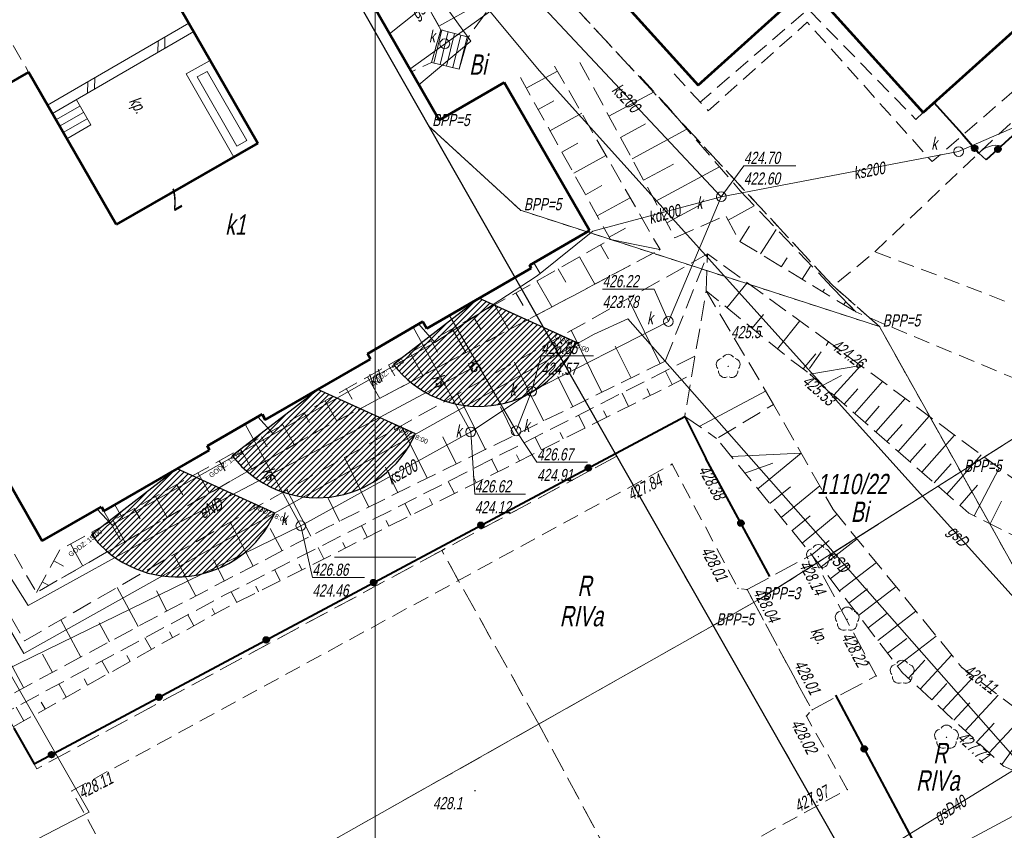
# Model space of a CAD drawing. Header units: metres. Extents: x 7408630 to 7411134, y 5569633 to 5570339.
# Tile 29 of 76: x 7410378 to 7410439, y 5570033 to 5570083. Entities that reach past the tile are written whole.
import ezdxf

# ---------------------------------------------------------------- set-up
doc = ezdxf.new("R2010")
doc.units = ezdxf.units.M
doc.header["$MEASUREMENT"] = 0
for name, pattern in [('1.5_0.5', [2, 1.5, -0.5]), ('218-500', [1, 0.5, -0.5]), ('BUBS05-500', [1.5, 1, -0.5]), ('KTPL01-500', [2, 1.5, -0.5]), ('mz1.0_0.5', [1.5, 1, -0.5]), ('mz1.25_0.5', [1.75, 1.25, -0.5])]:
    doc.linetypes.add(name, pattern=pattern)
doc.layers.add('1 PZT NASŁONECZNIENIE', color=7, linetype='Continuous', true_color=0xeb7500)
for name, color, linetype, lineweight in [('203-Punkt załamania granicy działki nie stabilizowany', 7, 'Continuous', 0), ('209-Opis konturu klasyfikacyjnego', 7, 'Continuous', 0), ('210-Oznaczenie użytku', 7, 'Continuous', 0), ('211-Nr działki', 7, 'Continuous', 0), ('217-Granica konturu klasyfikcyjnego', 7, 'Continuous', 0), ('218-Granica użytku', 7, 'Continuous', 0), ('219-Linia granicy', 7, 'Continuous', 0), ('238-Punkt adresowy budynku', 7, 'Continuous', 0), ('312-Budynek (powierzchnia)', 7, 'Continuous', 0), ('312-Numer ewidencyjny budynku-Atr124', 7, 'Continuous', 0), ('352-schody (powierzchnia)', 7, 'Continuous', 0), ('354-Taras weranda', 7, 'Continuous', 0), ('_BPP3-5', 7, 'Continuous', 0), ('BUBS05', 7, 'Continuous', 0), ('chodnik (powierzchnia)', 7, 'Continuous', 0), ('chodnik (powierzchnia)-Atr17', 7, 'Continuous', 0), ('drzewo liściaste (punkt)', 7, 'Continuous', 0), ('furtka (linia)', 7, 'Continuous', 0), ('furtka (linia) - symbol', 7, 'Continuous', 0), ('KTPL01', 7, 'Continuous', 0), ('mapa krzyze', 7, 'Continuous', 0), ('murek oporowy (powierzchnia)', 7, 'Continuous', 0), ('ogrodzenie trwałe (linia)', 7, 'Continuous', 0), ('przewód elektroenergetyczny (linia)', 7, 'Continuous', 0), ('przewód elektroenergetyczny (linia)-Atr1', 7, 'Continuous', 0), ('przewód gazowy (linia)', 7, 'Continuous', 0), ('przewód gazowy (linia)-Atr1', 7, 'Continuous', 0), ('przewód kanalizacyjny (linia)', 7, 'Continuous', 0), ('przewód kanalizacyjny (linia)-Atr1', 7, 'Continuous', 0), ('przewód wodociągowy (linia)', 7, 'Continuous', 0), ('punkt o określonej wysokości (sieć kanalizacyjna)', 7, 'Continuous', 0), ('punkt o określonej wysokości (sieć kanalizacyjna)-Atr2', 7, 'Continuous', 0), ('punkt o określonej wysokości (sieć kanalizacyjna)-Atr3', 7, 'Continuous', 0), ('punkt wysokościowy naturalny', 7, 'Continuous', 0), ('punkt wysokościowy naturalny-Atr2', 7, 'Continuous', 0), ('punkt wysokościowy sztuczny', 7, 'Continuous', 0), ('punkt wysokościowy sztuczny-Atr2', 7, 'Continuous', 0), ('punkt zmiany cech lub źródła danych o położeniu przewodu (sieć elektroenergetyczna)', 7, 'Continuous', 0), ('RTPW02', 7, 'Continuous', 0), ('schody w ciągu komunikacyjnym', 7, 'Continuous', 0), ('skarpa nieumocniona (powierzchnia)', 7, 'Continuous', 0), ('studzienka okrągła - przewód kanalizacyjny (punkt)', 7, 'Continuous', 0), ('studzienka okrągła - przewód kanalizacyjny (punkt)-Atr17', 7, 'Continuous', 0)]:
    doc.layers.add(name, color=color, linetype=linetype, lineweight=lineweight)
doc.layers.add('_MAPA', color=7, linetype='Continuous')
doc.styles.get("Standard").update_dxf_attribs({"font": 'arial.ttf'})
doc.styles.add('Style-WORKING_1250 I 0.20944', font='WORKING_1250.shx', dxfattribs={"oblique": 12})

# ---------------------------------------------------------------- blocks, each defined once
blk = doc.blocks.new('203_1')
at = {"layer": '203-Punkt załamania granicy działki nie stabilizowany', "linetype": 'Continuous', "lineweight": 13}
h = blk.add_hatch(color=96, dxfattribs=at)
edge = h.paths.add_edge_path()
edge.add_arc((0, 0), 0.45, 0, 360)
blk = doc.blocks.new('506_1')
at = {"layer": 'punkt o określonej wysokości (sieć kanalizacyjna)', "color": 36, "linetype": 'Continuous', "lineweight": 13}
blk.add_circle((0, 0), 3, dxfattribs=at)
blk = doc.blocks.new('506_3')
at = {"layer": 'studzienka okrągła - przewód kanalizacyjny (punkt)', "color": 36, "linetype": 'Continuous', "lineweight": 13}
blk.add_circle((0, 0), 3, dxfattribs=at)
blk = doc.blocks.new('701_2')
at = {"layer": 'punkt zmiany cech lub źródła danych o położeniu przewodu (sieć elektroenergetyczna)', "color": 7, "linetype": 'Continuous', "lineweight": 13}
blk.add_line((0, -2.5), (0, 2.5), dxfattribs=at)
blk = doc.blocks.new('922_1')
at = {"layer": 'drzewo liściaste (punkt)', "linetype": 'Continuous', "lineweight": 13}
h = blk.add_hatch(color=96, dxfattribs=at)
edge = h.paths.add_edge_path()
edge.add_arc((0, 0), 0.45, 0, 360)
at = {"layer": 'drzewo liściaste (punkt)', "color": 96, "linetype": 'Continuous', "lineweight": 13}
for centre, start, end in [((0, 3.75), 30.147, 149.853), ((-3.57, 1.16), 102.147, 221.853), ((3.57, 1.16), 318.147, 77.853), ((-2.2, -3.03), 174.147, 293.853), ((2.2, -3.03), 246.147, 5.853)]:
    blk.add_arc(centre, 3.75, start, end, dxfattribs=at)
blk = doc.blocks.new('801_1')
at = {"layer": 'punkt wysokościowy naturalny', "linetype": 'Continuous', "lineweight": 13}
h = blk.add_hatch(color=7, dxfattribs=at)
edge = h.paths.add_edge_path()
edge.add_arc((0, 0), 0.45, 0, 360)
blk = doc.blocks.new('OK04_2')
at = {"layer": 'furtka (linia) - symbol', "color": 7, "linetype": 'Continuous', "lineweight": 13}
blk.add_arc((15, 0.01), 15, 120, 180, dxfattribs=at)
blk = doc.blocks.new('PW01_2')
at = {"layer": 'punkt wysokościowy naturalny', "linetype": 'Continuous', "lineweight": 13}
h = blk.add_hatch(color=7, dxfattribs=at)
edge = h.paths.add_edge_path()
edge.add_arc((0, 0), 0.45, 0, 360)
blk = doc.blocks.new('PW02_1')
at = {"layer": 'punkt wysokościowy sztuczny', "linetype": 'Continuous', "lineweight": 13}
h = blk.add_hatch(color=7, dxfattribs=at)
edge = h.paths.add_edge_path()
edge.add_arc((0, 0), 0.45, 0, 360)
blk = doc.blocks.new('RTPW02')
at = {"layer": 'RTPW02', "linetype": 'Continuous', "lineweight": 13}
h = blk.add_hatch(color=7, dxfattribs=at)
edge = h.paths.add_edge_path()
edge.add_arc((0, 0), 0.045, 0, 360)
blk = doc.blocks.new('140_2')
at = {"layer": '_BPP3-5', "linetype": 'Continuous', "lineweight": 0}
h = blk.add_hatch(color=1, dxfattribs=at)
edge = h.paths.add_edge_path()
edge.add_arc((0, 0), 0.045, 0, 360)
blk = doc.blocks.new('A$C92b4fa8d')
at = {"layer": 'ogrodzenie trwałe (linia)', "linetype": 'Continuous', "lineweight": 40}
h = blk.add_hatch(color=7, dxfattribs=at)
edge = h.paths.add_edge_path()
edge.add_arc((236.936, 125.201), 0.175, 0, 360)
h = blk.add_hatch(color=7, dxfattribs=at)
edge = h.paths.add_edge_path()
edge.add_arc((238.37, 125.138), 0.175, 0, 360)
h = blk.add_hatch(color=7, dxfattribs=at)
edge = h.paths.add_edge_path()
edge.add_arc((213.135, 105.509), 0.175, 0, 360)
h = blk.add_hatch(color=7, dxfattribs=at)
edge = h.paths.add_edge_path()
edge.add_arc((206.519, 101.976), 0.175, 0, 360)
h = blk.add_hatch(color=7, dxfattribs=at)
edge = h.paths.add_edge_path()
edge.add_arc((222.533, 102.107), 0.175, 0, 360)
h = blk.add_hatch(color=7, dxfattribs=at)
edge = h.paths.add_edge_path()
edge.add_arc((199.904, 98.442), 0.175, 0, 360)
h = blk.add_hatch(color=7, dxfattribs=at)
edge = h.paths.add_edge_path()
edge.add_arc((193.289, 94.908), 0.175, 0, 360)
h = blk.add_hatch(color=7, dxfattribs=at)
edge = h.paths.add_edge_path()
edge.add_arc((186.673, 91.374), 0.175, 0, 360)
h = blk.add_hatch(color=7, dxfattribs=at)
edge = h.paths.add_edge_path()
edge.add_arc((180.058, 87.841), 0.175, 0, 360)
h = blk.add_hatch(color=7, dxfattribs=at)
edge = h.paths.add_edge_path()
edge.add_arc((230.135, 88.191), 0.175, 0, 360)
at = {"layer": '217-Granica konturu klasyfikcyjnego', "color": 3, "linetype": '1.5_0.5', "lineweight": 13, "flags": 128}
for points in [[(209.4, 137.03), (228.19, 116.74)], [(267.361, 125.039), (236.08, 105.26)], [(228.19, 116.74), (231.07, 114.22)], [(231.07, 114.22), (236.08, 105.26)], [(214.88, 106.23), (204.1, 100.42)], [(220.82, 95.8), (214.88, 106.23)], [(236.08, 105.26), (223.68, 97.41)], [(236.08, 105.26), (249.01, 82.08)], [(179.15, 86.97), (169.59, 104.04)], [(204.1, 100.42), (179.15, 86.97)], [(210.08, 89.72), (204.1, 100.42)], [(223.68, 97.41), (220.82, 95.8)], [(210.08, 89.72), (220.82, 95.8)], [(232.43, 75.43), (220.82, 95.8)], [(140.78, 50.59), (210.08, 89.72)], [(221.06, 69.22), (210.08, 89.72)]]:
    blk.add_lwpolyline(points, dxfattribs=at)
at = {"layer": '218-Granica użytku', "color": 7, "linetype": '218-500', "lineweight": 13, "flags": 128}
for points in [[(203.31, 126.57), (192.12, 146.22)], [(228.19, 116.74), (209.4, 137.03)], [(214.88, 106.23), (203.31, 126.57)], [(208.96, 121.38), (203.31, 126.57)], [(267.361, 125.039), (236.08, 105.26)], [(231.07, 114.22), (208.96, 121.38)], [(231.07, 114.22), (228.19, 116.74)], [(236.08, 105.26), (231.07, 114.22)], [(214.88, 106.23), (204.1, 100.42)], [(220.82, 95.8), (214.88, 106.23)], [(236.08, 105.26), (223.68, 97.41)], [(236.08, 105.26), (249.01, 82.08)], [(179.15, 86.97), (169.59, 104.04)], [(204.1, 100.42), (179.15, 86.97)], [(210.08, 89.72), (204.1, 100.42)], [(223.68, 97.41), (220.82, 95.8)], [(210.08, 89.72), (220.82, 95.8)], [(232.43, 75.43), (220.82, 95.8)], [(140.78, 50.59), (210.08, 89.72)], [(221.06, 69.22), (210.08, 89.72)]]:
    blk.add_lwpolyline(points, dxfattribs=at)
at = {"layer": '219-Linia granicy', "color": 96, "linetype": 'Continuous', "lineweight": 13, "flags": 128}
for points in [[(203.31, 126.57), (192.12, 146.22)], [(203.31, 126.57), (208.96, 121.38)], [(203.31, 126.57), (220.82, 95.8)], [(267.361, 125.039), (236.08, 105.26)], [(208.96, 121.38), (231.07, 114.22)], [(236.08, 105.26), (231.07, 114.22)], [(223.68, 97.41), (236.08, 105.26)], [(249.01, 82.08), (236.08, 105.26)], [(223.68, 97.41), (220.82, 95.8)], [(140.78, 50.59), (220.82, 95.8)], [(232.43, 75.43), (220.82, 95.8)]]:
    blk.add_lwpolyline(points, dxfattribs=at)
at = {"layer": '312-Budynek (powierzchnia)', "color": 7, "linetype": 'Continuous', "lineweight": 53, "flags": 128}
for points in [[(203.94, 126.93), (195.56, 141.53)], [(210.54, 139.46), (219.91, 129.09)], [(233.77, 127.4), (245, 137.54)], [(186.54, 136.36), (192.77, 125.51)], [(219.91, 129.09), (226.7, 135.23)], [(226.7, 135.23), (233.77, 127.4)], [(178.65, 129.89), (169.52, 124.66)], [(184.04, 120.5), (178.65, 129.89)], [(207.94, 129.25), (203.94, 126.93)], [(213.21, 120.13), (207.94, 129.25)], [(192.77, 125.51), (184.04, 120.5)], [(209.52, 118), (213.21, 120.13)], [(203.18, 114.1), (209.62, 117.82)], [(209.62, 117.82), (209.52, 118)], [(199.52, 112.54), (202.94, 114.52)], [(202.94, 114.52), (203.18, 114.1)], [(199.72, 112.2), (199.52, 112.54)], [(193.23, 108.46), (199.72, 112.2)], [(189.66, 106.86), (193.03, 108.81)], [(193.03, 108.81), (193.23, 108.46)], [(175.72, 107.59), (179.49, 101.02)], [(189.8, 106.6), (189.66, 106.86)], [(183.28, 102.85), (189.8, 106.6)], [(179.49, 101.02), (183.13, 103.11)], [(183.13, 103.11), (183.28, 102.85)]]:
    blk.add_lwpolyline(points, dxfattribs=at)
at = {"layer": '352-schody (powierzchnia)', "color": 7, "linetype": 'Continuous', "lineweight": 13, "flags": 128}
for points in [[(180.11, 127.34), (181.59, 128.18), (182.48, 126.64), (181, 125.78)], [(180.33, 126.95), (181.81, 127.8)], [(180.56, 126.56), (182.03, 127.41)], [(180.78, 126.17), (182.25, 127.02)], [(181, 125.78), (182.48, 126.64)]]:
    blk.add_lwpolyline(points, dxfattribs=at)
at = {"layer": '354-Taras weranda', "color": 7, "linetype": 'Continuous', "lineweight": 13, "flags": 128}
blk.add_lwpolyline([(191.3, 124.66), (192.77, 125.5), (189.83, 130.62), (188.35, 129.78), (191.3, 124.66)], dxfattribs=at)
blk.add_lwpolyline([(192.087, 125.686), (191.485, 125.341), (189.034, 129.594), (189.644, 129.94), (192.087, 125.686)], close=True, dxfattribs=at)
at = {"layer": 'BUBS05', "color": 7, "linetype": 'BUBS05-500', "lineweight": 13, "flags": 128}
blk.add_lwpolyline([(185.53, 77.51), (185.76, 77.6), (192.33, 65.82), (229.09, 85.69), (226.57, 90.22), (226.92, 90.6), (226.39, 91.55), (222.91, 98.01), (222.35, 98.08), (218.29, 105.74), (181.31, 85.6), (184.47, 79.92), (184.26, 79.81)], dxfattribs=at)
at = {"layer": 'chodnik (powierzchnia)', "color": 7, "linetype": 'mz1.0_0.5', "lineweight": 13, "flags": 128}
for points in [[(194.18, 147.05), (193.06, 146.51), (195.56, 141.53), (202.23, 129.91), (203.47, 130.49), (204.05, 132.51), (199.83, 140.01), (200.45, 140.53), (201.59, 141.67), (195.49, 146.42), (195.31, 146.22), (194.72, 146.99), (194.18, 147.05)], [(264.62, 93.51), (269.27, 96.34), (268.19, 97.38), (267.53, 97.95), (265.63, 99.71), (256.62, 106.9), (256.09, 106.64), (255.3, 105.81), (254.99, 105.69), (253.54, 106.93), (249.71, 111.21), (243.11, 114.09), (236.21, 116.79), (230.79, 118.82), (228.14, 116.64), (229.62, 115.12), (231.58, 114.28), (248.87, 107.07), (258.04, 101.07), (262.76, 97.42), (264.1, 95.73), (264.55, 95.19), (264.62, 93.51)]]:
    blk.add_lwpolyline(points, close=True, dxfattribs=at)
for points in [[(174.67, 136.72), (178.65, 129.89)], [(233.77, 127.4), (233.32, 126.98), (226.67, 133.77), (220.03, 128.05)], [(218.42, 129.79), (220.52, 127.51), (226.62, 132.97), (234.31, 124.38), (243.09, 131.98)], [(230.79, 118.82), (235.46, 123.28), (243.85, 131.14)], [(174.053, 106.692), (179.13, 97.83), (196.39, 107.73), (217.55, 118.96)]]:
    blk.add_lwpolyline(points, dxfattribs=at)
at = {"layer": 'furtka (linia)', "color": 7, "linetype": 'Continuous', "lineweight": 13, "flags": 128}
blk.add_lwpolyline([(237.19, 124.91), (237.65, 124.48)], dxfattribs=at)
at = {"layer": 'KTPL01', "color": 7, "linetype": 'KTPL01-500', "lineweight": 13, "flags": 128}
blk.add_lwpolyline([(222.91, 98.01), (226.91, 100.17), (230.87, 92.69), (226.92, 90.6), (226.39, 91.55), (222.91, 98.01)], close=True, dxfattribs=at)
at = {"layer": 'mapa krzyze', "color": 7, "linetype": 'Continuous', "lineweight": 0}
for p, q in [((197.5, 100), (200, 100)), ((200, 100), (202.5, 100))]:
    blk.add_line(p, q, dxfattribs=at)
at = {"layer": 'mapa krzyze', "color": 7, "linetype": 'Continuous', "lineweight": 0, "flags": 128}
blk.add_lwpolyline([(-56.064, 50), (200, 50), (200, 178.142)], dxfattribs=at)
at = {"layer": 'murek oporowy (powierzchnia)', "color": 7, "linetype": 'Continuous', "lineweight": 13}
for p, q in [((179.81, 127.85), (188.51, 132.92)), ((188.51, 132.92), (188.82, 132.4)), ((180.11, 127.34), (188.82, 132.4)), ((186.6, 131.11), (186.62, 131.82)), ((187.03, 131.36), (187.05, 132.07)), ((182.27, 128.6), (182.29, 129.31)), ((182.7, 128.85), (182.72, 129.56)), ((179.81, 127.85), (180.11, 127.34))]:
    blk.add_line(p, q, dxfattribs=at)
at = {"layer": 'ogrodzenie trwałe (linia)', "color": 7, "linetype": 'Continuous', "lineweight": 40}
for p, q in [((219.07, 108.68), (220.38, 106.08)), ((224.32, 98.81), (220.38, 106.08)), ((228.37, 91.5), (235.39, 78.34))]:
    blk.add_line(p, q, dxfattribs=at)
at = {"layer": 'ogrodzenie trwałe (linia)', "color": 7, "linetype": 'Continuous', "lineweight": 40, "flags": 128}
for points in [[(252.47, 135.47), (250.75, 136.45), (237.65, 124.48)], [(234.44, 128), (234.79, 127.61), (236.16, 126.09), (237.19, 124.91)], [(177.74, 89.48), (178.99, 87.27), (219.07, 108.68)]]:
    blk.add_lwpolyline(points, dxfattribs=at)
at = {"layer": 'ogrodzenie trwałe (linia)', "color": 7, "linetype": 'Continuous', "lineweight": 40}
for centre in [(236.936, 125.201), (238.37, 125.138), (213.135, 105.509), (206.519, 101.976), (222.533, 102.107), (199.904, 98.442), (193.289, 94.908), (186.673, 91.374), (180.058, 87.841), (230.135, 88.191)]:
    blk.add_circle(centre, 0.175, dxfattribs=at)
at = {"layer": 'przewód elektroenergetyczny (linia)', "color": 1, "linetype": 'Continuous', "lineweight": 13, "flags": 128}
for points in [[(164.73, 117.97), (166.33, 118.92), (170.59, 110.99), (170.08, 108.33), (178.35, 94.08), (213.49, 113.75)], [(164.73, 117.94), (166.32, 118.89), (172.02, 108.31), (175.5, 101.96), (178.62, 97.03), (187.1, 101.71), (199.69, 108.31), (205.87, 111.61)], [(211.93, 54.83), (209.83, 63.45), (244.31, 82.06), (215.57, 114.69), (213.49, 113.75)], [(138.14, 61.31), (182.38, 84.29), (165.206, 114.326)]]:
    blk.add_lwpolyline(points, dxfattribs=at)
at = {"layer": 'przewód gazowy (linia)', "color": 40, "linetype": 'Continuous', "lineweight": 13, "flags": 128}
for points in [[(222.29, 150.07), (218.54, 153.89), (202.26, 139.44), (210.1, 129.99), (245.52, 90.69)], [(200.88, 132.26), (205, 135.54)], [(171.91, 48.43), (201.52, 64.08), (212.53, 70.41), (245.52, 90.69), (275.57, 105.21), (278.712, 107.101)]]:
    blk.add_lwpolyline(points, dxfattribs=at)
at = {"layer": 'przewód kanalizacyjny (linia)', "color": 36, "linetype": 'Continuous', "lineweight": 13, "flags": 128}
for points in [[(221.32, 122.22), (209.18, 135.17), (202.13, 130.08)], [(221.32, 122.22), (235.95, 125), (246.21, 129.46)], [(165.9, 107.73), (174.5, 91.74), (195.42, 101.94), (205.89, 107.72), (209.64, 110.22), (218.07, 114.53), (221.32, 122.22)], [(221.32, 122.22), (213.41, 120.09)], [(203.68, 113.23), (209.92, 117.3), (210.16, 117.49), (213.41, 120.09)], [(209.78, 118.15), (210.16, 117.49)], [(204.57, 114.9), (208.68, 107.79)], [(202.34, 114.18), (205.89, 107.72)], [(202.68, 114.37), (203.68, 113.23)], [(183.78, 101.99), (193.73, 107.59), (203.68, 113.23)], [(209.64, 110.22), (208.68, 107.79)], [(192.77, 108.66), (193.73, 107.59)], [(191.99, 108.2), (195.42, 101.94)], [(183.96, 103.24), (183.28, 102.85), (184.29, 101.1)], [(183.28, 102.85), (183.96, 103.24), (184.46, 102.37)], [(182.87, 102.96), (183.78, 101.99)]]:
    blk.add_lwpolyline(points, dxfattribs=at)
at = {"layer": 'przewód wodociągowy (linia)', "color": 5, "linetype": 'Continuous', "lineweight": 13, "flags": 128}
for points in [[(132.89, 106.17), (143.96, 113.34), (149.1, 117.52), (167.62, 130.23), (188.24, 141.85), (195.5, 146.15), (205.9, 131.81), (202.68, 129.11)], [(168.53, 44.91), (200.87, 62.41), (232.03, 80.16), (271.96, 101.54), (279.384, 106.039)]]:
    blk.add_lwpolyline(points, dxfattribs=at)
at = {"layer": 'punkt o określonej wysokości (sieć kanalizacyjna)-Atr2', "color": 7, "lineweight": 13, "flags": 128}
for points in [[(221.32, 122.22), (222.72, 124.13), (225.924, 124.13)], [(218.07, 114.53), (217.19, 116.53), (214.012, 116.53)], [(209.64, 110.22), (210.23, 112.41), (213.445, 112.41)], [(205.89, 107.72), (206.14, 103.89), (209.254, 103.89)], [(208.68, 107.79), (209.97, 105.86), (213.09, 105.86)], [(195.42, 101.94), (196.13, 98.75), (199.34, 98.75)]]:
    blk.add_lwpolyline(points, dxfattribs=at)
at = {"layer": 'schody w ciągu komunikacyjnym', "color": 7, "linetype": 'Continuous', "lineweight": 13}
for p, q in [((204.05, 132.51), (203.47, 130.49)), ((203.62, 130.45), (204.11, 132.49)), ((204.01, 130.36), (204.5, 132.39)), ((205.74, 132.05), (204.05, 132.51)), ((204.4, 130.27), (204.89, 132.28)), ((204.79, 130.17), (205.27, 132.18)), ((205.18, 130.08), (205.66, 132.07)), ((205.18, 130.08), (205.74, 132.05)), ((203.47, 130.49), (205.18, 130.08))]:
    blk.add_line(p, q, dxfattribs=at)
at = {"layer": 'skarpa nieumocniona (powierzchnia)', "color": 7, "linetype": 'Continuous', "lineweight": 13}
for p, q in [((203.93, 132.72), (206.37, 134.09)), ((226.78, 111.28), (229.92, 111.81)), ((228.26, 109.99), (229.92, 111.81)), ((227.57, 110.59), (228.74, 111.2)), ((229.54, 108.87), (231.25, 110.83)), ((228.9, 109.43), (229.73, 110.38)), ((230.18, 108.3), (231.06, 109.31)), ((230.85, 107.72), (232.65, 109.79)), ((232.23, 106.51), (234.14, 108.69)), ((231.53, 107.13), (232.46, 108.19)), ((233.69, 105.24), (235.7, 107.53)), ((232.95, 105.88), (233.93, 107)), ((221.93, 106.22), (226.25, 106.41)), ((223.57, 104.22), (226.25, 106.41)), ((235.23, 103.89), (237.34, 106.31)), ((222.77, 105.19), (224.51, 105.8)), ((234.45, 104.58), (235.48, 105.75)), ((236.9, 102.55), (238.44, 105.5)), ((225.02, 102.45), (227.39, 104.4)), ((236.03, 103.2), (237.11, 104.44)), ((224.32, 103.31), (225.58, 104.34)), ((237.89, 102.06), (238.59, 103.46)), ((225.68, 101.64), (226.8, 102.56)), ((226.3, 100.88), (228.46, 102.65)), ((226.9, 100.16), (227.98, 101.04)), ((227.47, 99.42), (229.69, 101.13)), ((228.04, 98.68), (229.16, 99.54)), ((228.61, 97.93), (230.88, 99.67)), ((229.19, 97.18), (230.34, 98.06)), ((229.78, 96.42), (232.09, 98.19)), ((230.37, 95.65), (231.53, 96.54)), ((230.96, 94.87), (233.32, 96.68)), ((231.56, 94.09), (232.75, 95)), ((232.17, 93.3), (234.57, 95.14)), ((232.85, 92.56), (233.87, 93.66)), ((233.58, 91.88), (235.53, 93.98)), ((234.29, 91.22), (235.22, 92.22)), ((234.97, 90.6), (236.88, 92.66)), ((235.65, 89.96), (236.64, 91.03)), ((236.36, 89.31), (238.39, 91.51)), ((237.83, 87.95), (240, 90.29)), ((237.08, 88.64), (238.13, 89.77)), ((238.6, 87.23), (239.57, 88.56))]:
    blk.add_line(p, q, dxfattribs=at)
at = {"layer": 'skarpa nieumocniona (powierzchnia)', "color": 7, "linetype": 'mz1.25_0.5', "lineweight": 13, "flags": 128}
for points in [[(206.84, 133.57), (205.74, 132.05), (204.05, 132.51), (199.83, 140.01), (200.45, 140.53), (206.84, 133.57)], [(240.29, 104.13), (245.49, 102.48), (255.01, 96.43), (256.23, 94.48), (244.68, 101.07), (239.2, 101.4), (236.57, 102.72), (226.61, 111.43), (227.94, 113.28), (240.29, 104.13)], [(228.21, 102.95), (236.15, 93.21), (246.59, 85.29), (244.51, 84.55), (238.71, 87.13), (232.47, 92.91), (226.93, 100.12), (221.04, 107.31), (224.55, 109.42), (228.21, 102.95)]]:
    blk.add_lwpolyline(points, close=True, dxfattribs=at)
for points in [[(212.61, 130.49), (218.47, 119.68)], [(211.05, 130.27), (217.55, 118.96), (214.49, 119.59)], [(208.95, 129.56), (214.49, 119.59)], [(216.31, 129.65), (217.96, 127.83), (222.48, 122.59)], [(222.48, 122.59), (228.14, 116.64), (229.62, 115.12)], [(218.47, 119.68), (221.59, 121.07), (222.45, 119.47), (229.62, 115.12)], [(179.13, 97.83), (180.58, 100.46), (186.66, 103.84), (214.49, 119.59)], [(214.49, 119.59), (217.55, 118.96), (196.39, 107.73), (179.13, 97.83)], [(217.87, 112.09), (220.48, 118.69), (192.3, 102.88), (178.4, 94.85), (172.15, 105.62)], [(220.4, 116.41), (220.48, 118.69), (227.94, 113.28)], [(224.55, 109.42), (220.4, 116.41), (219.07, 108.68)], [(226.61, 111.43), (225.67, 112.12), (220.4, 116.41)], [(219.7, 112.4), (190.7, 97.66), (177.21, 90.42)], [(170.42, 102.36), (173.31, 97.48), (176.81, 91.14), (186.75, 96.47), (197.02, 101.83), (217.87, 112.09)], [(177.7, 89.55), (190.55, 96.75), (219.52, 111.26)], [(219.07, 108.68), (221.04, 107.31)]]:
    blk.add_lwpolyline(points, dxfattribs=at)
at = {"layer": 'skarpa nieumocniona (powierzchnia)', "color": 7, "linetype": 'Continuous', "lineweight": 13, "flags": 128}
for points in [[(209.31, 128.91), (211.23, 129.96)], [(214.4, 127.19), (217.18, 128.69)], [(210.05, 127.59), (211.01, 128.13)], [(210.77, 126.28), (212.73, 127.36)], [(215.12, 125.87), (216.66, 126.71)], [(215.83, 124.55), (219.21, 126.38)], [(211.5, 124.97), (212.49, 125.51)], [(212.23, 123.66), (214.22, 124.76)], [(216.54, 123.24), (218.38, 124.23)], [(217.25, 121.92), (221.22, 124.06)], [(212.95, 122.34), (213.96, 122.9)], [(213.68, 121.03), (215.71, 122.15)], [(217.97, 120.6), (220.1, 121.75)], [(221.75, 120.78), (223.36, 121.65)], [(214.42, 119.72), (215.43, 120.28)], [(222.46, 119.46), (223.06, 120.4)], [(224.71, 120.2), (223.74, 118.69)], [(213.89, 119.26), (214.38, 118.4)], [(212.58, 118.52), (213.54, 116.83)], [(225.38, 118.46), (225.03, 117.91)], [(211.28, 117.78), (211.74, 116.96)], [(226.82, 117.94), (226.3, 117.13)], [(209.97, 117.04), (210.89, 115.43)], [(221.67, 115.37), (222.92, 116.91)], [(227.69, 116.52), (227.58, 116.36)], [(208.67, 116.3), (209.11, 115.52)], [(217.56, 111.92), (215.58, 115.94)], [(207.36, 115.56), (208.23, 114.01)], [(229, 115.76), (228.87, 115.57)], [(206.05, 114.82), (206.48, 114.07)], [(223.22, 114.11), (223.92, 114.97)], [(204.75, 114.08), (205.58, 112.61)], [(224.78, 112.85), (226.16, 114.57)], [(213.97, 110.16), (212.08, 113.99)], [(203.44, 113.35), (203.85, 112.63)], [(215.77, 111.04), (214.79, 113)], [(202.14, 112.61), (202.93, 111.21)], [(226.37, 111.62), (227.16, 112.54)], [(200.83, 111.86), (201.22, 111.19)], [(210.38, 108.4), (208.59, 112.02)], [(199.52, 111.12), (200.29, 109.79)], [(212.18, 109.28), (211.26, 111.14)], [(218.3, 110.65), (217.88, 111.46)], [(198.22, 110.39), (198.58, 109.74)], [(206.79, 106.63), (205.1, 110.06)], [(215.61, 109.3), (215.21, 110.11)], [(216.95, 109.97), (216.75, 110.38)], [(224.09, 110.26), (219.97, 108.05)], [(196.91, 109.65), (197.63, 108.39)], [(208.58, 107.51), (207.72, 109.27)], [(195.62, 108.91), (195.96, 108.3)], [(212.93, 107.96), (212.53, 108.75)], [(214.27, 108.63), (214.07, 109.03)], [(194.31, 108.17), (195.01, 106.94)], [(203.2, 104.87), (201.61, 108.11)], [(193, 107.43), (193.35, 106.81)], [(204.99, 105.75), (204.17, 107.42)], [(210.24, 106.62), (209.85, 107.39)], [(211.59, 107.29), (211.39, 107.68)], [(191.7, 106.69), (192.4, 105.44)], [(208.9, 105.94), (208.71, 106.32)], [(190.39, 105.95), (190.75, 105.32)], [(199.61, 103.09), (198.11, 106.14)], [(207.56, 105.27), (207.18, 106.03)], [(189.08, 105.21), (189.8, 103.95)], [(201.4, 103.98), (200.63, 105.55)], [(206.22, 104.6), (206.03, 104.98)], [(187.78, 104.47), (188.14, 103.84)], [(204.88, 103.93), (204.5, 104.68)], [(186.47, 103.74), (187.18, 102.45)], [(196.03, 101.31), (194.55, 104.15)], [(197.81, 102.21), (197.09, 103.69)], [(202.19, 102.59), (201.82, 103.31)], [(203.53, 103.26), (203.35, 103.63)], [(185.16, 103.01), (185.52, 102.36)], [(183.85, 102.27), (184.58, 100.95)], [(192.49, 99.46), (191.07, 102.17)], [(199.51, 101.24), (199.15, 101.96)], [(200.85, 101.91), (200.67, 102.27)], [(182.54, 101.55), (182.91, 100.88)], [(194.26, 100.39), (193.53, 101.77)], [(181.22, 100.82), (181.98, 99.46)], [(198.18, 100.57), (198, 100.92)], [(188.94, 97.61), (187.6, 100.17)], [(196.83, 99.9), (196.48, 100.6)], [(180.21, 99.79), (180.8, 99.46)], [(190.71, 98.53), (190.03, 99.85)], [(195.49, 99.23), (195.32, 99.58)], [(194.15, 98.56), (193.8, 99.24)], [(179.49, 98.48), (179.89, 98.26)], [(185.4, 95.74), (184.11, 98.14)], [(187.16, 96.69), (186.52, 97.93)], [(191.47, 97.21), (191.13, 97.88)], [(192.81, 97.88), (192.64, 98.22)], [(188.82, 95.78), (188.45, 96.46)], [(190.13, 96.52), (189.95, 96.84)], [(181.87, 93.85), (180.64, 96.15)], [(183.63, 94.8), (183, 95.97)], [(187.51, 95.05), (187.32, 95.4)], [(186.21, 94.32), (185.8, 95.03)], [(178.34, 91.97), (177.51, 93.51)], [(180.11, 92.91), (179.51, 94.03)], [(183.59, 92.85), (183.16, 93.62)], [(184.9, 93.58), (184.69, 93.95)], [(182.28, 92.12), (182.06, 92.51)], [(180.97, 91.39), (180.51, 92.2)], [(179.66, 90.66), (179.42, 91.07)], [(178.36, 89.93), (177.87, 90.77)]]:
    blk.add_lwpolyline(points, dxfattribs=at)
at = {"layer": '203-Punkt załamania granicy działki nie stabilizowany', "color": 96, "linetype": 'Continuous', "lineweight": 13, "xscale": 0.1, "yscale": 0.1, "zscale": 0.1}
for p in [(203.31, 126.57), (208.96, 121.38), (231.07, 114.22), (236.08, 105.26), (223.68, 97.41), (220.82, 95.8)]:
    blk.add_blockref('203_1', p, dxfattribs=at)
at = {"layer": '_BPP3-5', "color": 1, "linetype": 'Continuous', "lineweight": 0}
for p in [(203.31, 126.57), (208.96, 121.38), (231.07, 114.22), (236.08, 105.26), (223.68, 97.41), (220.82, 95.8)]:
    blk.add_blockref('140_2', p, dxfattribs=at)
at = {"layer": 'drzewo liściaste (punkt)', "color": 96, "linetype": 'Continuous', "lineweight": 13, "xscale": 0.1, "yscale": 0.1, "zscale": 0.1}
for p in [(221.75, 111.76), (227.31, 100.04), (229.08, 96.18), (232.47, 92.91), (235.2, 88.91)]:
    blk.add_blockref('922_1', p, dxfattribs=at)
at = {"layer": 'furtka (linia) - symbol', "color": 7, "linetype": 'Continuous', "lineweight": 13, "xscale": 0.1, "yscale": 0.1, "zscale": 0.1, "rotation": 316.9309999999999}
blk.add_blockref('OK04_2', (237.19, 124.91), dxfattribs=at)
at = {"layer": 'punkt o określonej wysokości (sieć kanalizacyjna)', "color": 36, "linetype": 'Continuous', "lineweight": 13, "xscale": 0.1, "yscale": 0.1, "zscale": 0.1}
for p in [(221.32, 122.22), (218.07, 114.53), (209.64, 110.22), (205.89, 107.72), (208.68, 107.79), (195.42, 101.94)]:
    blk.add_blockref('506_1', p, dxfattribs=at)
at = {"layer": 'punkt wysokościowy naturalny', "color": 7, "linetype": 'Continuous', "lineweight": 13, "xscale": 0.1, "yscale": 0.1, "zscale": 0.1}
for name, p in [('801_1', (221.23, 115.49)), ('PW01_2', (206.15, 85.62))]:
    blk.add_blockref(name, p, dxfattribs=at)
at = {"layer": 'punkt wysokościowy sztuczny', "color": 7, "linetype": 'Continuous', "lineweight": 13, "xscale": 0.1, "yscale": 0.1, "zscale": 0.1}
for p in [(227.94, 113.28), (226.61, 111.43), (220.38, 106.08), (236.15, 93.21), (238.71, 87.13)]:
    blk.add_blockref('PW02_1', p, dxfattribs=at)
at = {"layer": 'punkt zmiany cech lub źródła danych o położeniu przewodu (sieć elektroenergetyczna)', "color": 7, "linetype": 'Continuous', "lineweight": 13, "xscale": 0.1, "yscale": 0.1, "zscale": 0.1, "rotation": 28.039}
blk.add_blockref('701_2', (205.87, 111.61), dxfattribs=at)
at = {"layer": 'RTPW02', "color": 7, "linetype": 'Continuous', "lineweight": 13}
for p in [(218.29, 105.74), (226.91, 100.17), (222.35, 98.08), (222.91, 98.01), (230.87, 92.69), (226.92, 90.6), (226.57, 90.22), (181.31, 85.6), (229.09, 85.69)]:
    blk.add_blockref('RTPW02', p, dxfattribs=at)
at = {"layer": 'studzienka okrągła - przewód kanalizacyjny (punkt)', "color": 36, "linetype": 'Continuous', "lineweight": 13, "xscale": 0.1, "yscale": 0.1, "zscale": 0.1}
for p in [(204.29, 131.64), (235.95, 125), (221.32, 122.22), (218.07, 114.53), (209.64, 110.22), (205.89, 107.72), (208.68, 107.79), (195.42, 101.94)]:
    blk.add_blockref('506_3', p, dxfattribs=at)
at = {"layer": '209-Opis konturu klasyfikacyjnego', "color": 3, "linetype": 'Continuous', "lineweight": 13, "char_height": 1.25, "attachment_point": 7, "line_spacing_factor": 0.6}
for insert in [(211.365, 95.728), (233.317, 85.6)]:
    blk.add_mtext('\\FWORKING_1250;\\Q12;\\H1x;\\W0.72;RIVa', dxfattribs=dict(at, insert=insert))
at = {"layer": '210-Oznaczenie użytku', "color": 7, "linetype": 'Continuous', "lineweight": 13, "char_height": 1.25, "attachment_point": 7, "line_spacing_factor": 0.6}
for s, insert in [('\\FWORKING_1250;\\Q12;\\H1x;\\W0.72;Bi', (205.79, 129.733)), ('\\FWORKING_1250;\\Q12;\\H1x;\\W0.72;Bi', (229.302, 102.179)), ('\\FWORKING_1250;\\Q12;\\H1x;\\W0.72;R', (212.46, 97.613)), ('\\FWORKING_1250;\\Q12;\\H1x;\\W0.72;R', (234.38, 87.313))]:
    blk.add_mtext(s, dxfattribs=dict(at, insert=insert))
at = {"layer": '211-Nr działki', "color": 96, "linetype": 'Continuous', "lineweight": 13, "insert": (227.215, 103.873), "char_height": 1.25, "attachment_point": 7, "line_spacing_factor": 0.6}
blk.add_mtext('\\FWORKING_1250;\\Q12;\\H1x;\\W0.72;1110/22', dxfattribs=at)
at = {"layer": '238-Punkt adresowy budynku', "color": 7, "linetype": 'Continuous', "lineweight": 30, "insert": (187.783, 122.842), "char_height": 1.25, "attachment_point": 7, "rotation": 209.8, "line_spacing_factor": 0.6}
blk.add_mtext('\\FWORKING_1250;\\Q12;\\H1x;\\W0.72;7', dxfattribs=at)
at = {"layer": '312-Numer ewidencyjny budynku-Atr124', "color": 7, "lineweight": 13, "insert": (190.76, 119.873), "char_height": 1.25, "attachment_point": 7, "line_spacing_factor": 0.6}
blk.add_mtext('\\FWORKING_1250;\\Q12;\\H1x;\\W0.72;k1', dxfattribs=at)
at = {"layer": '_BPP3-5', "color": 1, "linetype": 'Continuous', "lineweight": 13, "style": 'Style-WORKING_1250 I 0.20944', "oblique": 12, "width": 0.733333}
for s, p in [(' BPP=5', (203.31, 126.57)), (' BPP=5', (208.96, 121.38)), (' BPP=5', (231.07, 114.22)), (' BPP=5', (236.08, 105.26)), (' BPP=3', (223.68, 97.41)), (' BPP=5', (220.82, 95.8))]:
    blk.add_text(s, height=0.75, dxfattribs=at).set_placement(p)
at = {"layer": 'chodnik (powierzchnia)-Atr17', "color": 7, "lineweight": 13, "insert": (184.608, 127.978), "char_height": 0.75, "attachment_point": 7, "rotation": 301.894, "line_spacing_factor": 0.6}
blk.add_mtext('\\FWORKING_1250;\\Q12;\\H1x;\\W0.725;kp.', dxfattribs=at)
at = {"layer": 'KTPL01', "color": 7, "linetype": 'Continuous', "lineweight": 13, "style": 'Style-WORKING_1250 I 0.20944', "oblique": 12, "width": 0.725}
blk.add_text('kp.', height=0.75, rotation=297.89727, dxfattribs=at).set_placement((226.813, 95.454))
at = {"layer": 'przewód elektroenergetyczny (linia)-Atr1', "color": 1, "lineweight": 13, "char_height": 0.75, "attachment_point": 4, "line_spacing_factor": 0.6}
for s, insert, rotation in [('\\FWORKING_1250;\\Q12;\\H1x;\\W0.725;eND', (189.218, 102.679), 27.665), ('\\FWORKING_1250;\\Q12;\\H1x;\\W0.725;eSD', (228.096, 100.277), 311.373)]:
    blk.add_mtext(s, dxfattribs=dict(at, insert=insert, rotation=rotation))
at = {"layer": 'przewód gazowy (linia)-Atr1', "color": 7, "lineweight": 13, "char_height": 0.75, "attachment_point": 4, "line_spacing_factor": 0.6}
for s, insert, rotation in [('\\FWORKING_1250;\\Q12;\\H1x;\\W0.725;gs25', (202.408, 133.322), 38.524), ('\\FWORKING_1250;\\Q12;\\H1x;\\W0.725;gsD', (235.407, 101.726), 312.027), ('\\FWORKING_1250;\\Q12;\\H1x;\\W0.725;gsD40', (234.58, 83.855), 31.58)]:
    blk.add_mtext(s, dxfattribs=dict(at, insert=insert, rotation=rotation))
at = {"layer": 'przewód kanalizacyjny (linia)-Atr1', "color": 36, "lineweight": 13, "char_height": 0.75, "attachment_point": 4, "line_spacing_factor": 0.6}
for s, insert, rotation in [('\\FWORKING_1250;\\Q12;\\H1x;\\W0.725;ks200', (214.799, 128.995), 313.151), ('\\FWORKING_1250;\\Q12;\\H1x;\\W0.725;ks200', (229.483, 123.647), 10.759), ('\\FWORKING_1250;\\Q12;\\H1x;\\W0.725;kd200', (216.863, 120.889), 15.071), ('\\FWORKING_1250;\\Q12;\\H1x;\\W0.725;kd', (199.652, 110.801), 29.546), ('\\FWORKING_1250;\\Q12;\\H1x;\\W0.725;ks', (206.002, 112.167), 300.03), ('\\FWORKING_1250;\\Q12;\\H1x;\\W0.725;ks', (203.82, 111.23), 298.79), ('\\FWORKING_1250;\\Q12;\\H1x;\\W0.725;ks200', (200.81, 104.771), 28.901), ('\\FWORKING_1250;\\Q12;\\H1x;\\W0.725;ks', (193.34, 105.47), 298.719)]:
    blk.add_mtext(s, dxfattribs=dict(at, insert=insert, rotation=rotation))
at = {"layer": 'punkt o określonej wysokości (sieć kanalizacyjna)-Atr2', "color": 36, "lineweight": 13, "char_height": 0.75, "attachment_point": 7, "line_spacing_factor": 0.6}
for s, insert in [('\\FWORKING_1250;\\Q12;\\H1x;\\W0.725;424.70', (222.72, 124.228)), ('\\FWORKING_1250;\\Q12;\\H1x;\\W0.725;426.22', (214.012, 116.628)), ('\\FWORKING_1250;\\Q12;\\H1x;\\W0.725;426.65', (210.23, 112.508)), ('\\FWORKING_1250;\\Q12;\\H1x;\\W0.725;426.67', (209.97, 105.958)), ('\\FWORKING_1250;\\Q12;\\H1x;\\W0.725;426.62', (206.14, 103.987)), ('\\FWORKING_1250;\\Q12;\\H1x;\\W0.725;426.86', (196.13, 98.848))]:
    blk.add_mtext(s, dxfattribs=dict(at, insert=insert))
at = {"layer": 'punkt o określonej wysokości (sieć kanalizacyjna)-Atr3', "color": 36, "lineweight": 13, "char_height": 0.75, "attachment_point": 7, "line_spacing_factor": 0.6}
for s, insert in [('\\FWORKING_1250;\\Q12;\\H1x;\\W0.725;422.60', (222.72, 122.952)), ('\\FWORKING_1250;\\Q12;\\H1x;\\W0.725;423.78', (214.012, 115.353)), ('\\FWORKING_1250;\\Q12;\\H1x;\\W0.725;424.57', (210.23, 111.233)), ('\\FWORKING_1250;\\Q12;\\H1x;\\W0.725;424.91', (209.97, 104.683)), ('\\FWORKING_1250;\\Q12;\\H1x;\\W0.725;424.12', (206.14, 102.712)), ('\\FWORKING_1250;\\Q12;\\H1x;\\W0.725;424.46', (196.13, 97.572))]:
    blk.add_mtext(s, dxfattribs=dict(at, insert=insert))
at = {"layer": 'punkt wysokościowy naturalny-Atr2', "color": 7, "lineweight": 13, "char_height": 0.75, "line_spacing_factor": 0.6}
for s, insert, attachment_point in [('\\FWORKING_1250;\\Q12;\\H1x;\\W0.725;425.5', (221.93, 113.49), 7), ('\\FWORKING_1250;\\Q12;\\H1x;\\W0.725;428.1', (203.56, 85.23), 1)]:
    blk.add_mtext(s, dxfattribs=dict(at, insert=insert, attachment_point=attachment_point))
at = {"layer": 'punkt wysokościowy sztuczny-Atr2', "color": 7, "lineweight": 13, "char_height": 0.75, "line_spacing_factor": 0.6}
for s, insert, attachment_point, rotation in [('\\FWORKING_1250;\\Q12;\\H1x;\\W0.725;424.26', (228.041, 112.899), 7, 323.465), ('\\FWORKING_1250;\\Q12;\\H1x;\\W0.725;425.53', (226.75, 111.31), 1, 318.83), ('\\FWORKING_1250;\\Q12;\\H1x;\\W0.725;428.38', (220.55, 105.76), 1, 298.455), ('\\FWORKING_1250;\\Q12;\\H1x;\\W0.725;426.11', (236.189, 92.861), 7, 322.815), ('\\FWORKING_1250;\\Q12;\\H1x;\\W0.725;427.71', (236.32, 89.34), 1, 317.191)]:
    blk.add_mtext(s, dxfattribs=dict(at, insert=insert, attachment_point=attachment_point, rotation=rotation))
at = {"layer": 'RTPW02', "color": 7, "linetype": 'Continuous', "lineweight": 13, "style": 'Style-WORKING_1250 I 0.20944', "oblique": 12, "width": 0.725}
for s, rotation, p in [('427.84', 27.4647, (215.783, 103.459)), ('428.01', 297.92476, (220.046, 100.403)), ('428.14', 297.92476, (226.089, 99.55)), ('428.04', 297.92476, (223.258, 97.867)), ('428.22', 297.92476, (228.697, 95.119)), ('428.01', 297.92476, (225.783, 93.419)), ('428.02', 297.92476, (225.587, 89.767)), ('428.11', 27.4647, (181.951, 85.098)), ('427.97', 27.4647, (226.066, 84.272))]:
    blk.add_text(s, height=0.75, rotation=rotation, dxfattribs=at).set_placement(p)
at = {"layer": 'studzienka okrągła - przewód kanalizacyjny (punkt)-Atr17', "color": 36, "lineweight": 13, "char_height": 0.75, "attachment_point": 7, "line_spacing_factor": 0.6}
for insert in [(203.32, 131.73), (234.27, 125.12), (219.81, 121.46), (216.76, 114.36), (208.3, 109.95), (204.96, 107.4), (209.14, 107.73), (194.21, 101.98)]:
    blk.add_mtext('\\FWORKING_1250;\\Q12;\\H1x;\\W0.725;k', dxfattribs=dict(at, insert=insert))

msp = doc.modelspace()

# ---------------------------------------------------------------- linework, layer by layer
msp.add_lwpolyline([(7410254.33, 5569932.93), (7410275.68, 5569939.9), (7410351.52, 5569981.29), (7410432.43, 5570025.43), (7410392.12664, 5570096.22365), (7410365.65885, 5570081.3523), (7410312.67, 5570051.11), (7410274.39, 5570029.2), (7410221.02, 5570009.91)], close=True)

# ---------------------------------------------------------------- next in the draw order: block references
at = {"layer": '_MAPA'}
msp.add_blockref('A$C92b4fa8d', (7410200, 5569950), dxfattribs=at)

# ---------------------------------------------------------------- next in the draw order: hatches: boundary and pattern name
at = {"layer": '1 PZT NASŁONECZNIENIE'}
h = msp.add_hatch(dxfattribs=at)
h.set_pattern_fill('ANSI31', color=256, scale=2)
h.set_pattern_definition([(45, (69.89188, 77.46505), (-0.1767766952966, 0.1767766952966), [])])
edge = h.paths.add_edge_path()
edge.add_line((7410406.38264, 5570065.95086), (7410401.1232, 5570061.88392))
edge.add_arc((7410406.36449, 5570065.89897), 6.6024, 217.453719, 336.1413462)
edge.add_line((7410412.40269, 5570063.22842), (7410406.39651, 5570065.96159))
h = msp.add_hatch(dxfattribs=at)
h.set_pattern_fill('ANSI31', color=256, scale=2)
h.set_pattern_definition([(45, (59.96688, 71.83505), (-0.1767766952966, 0.1767766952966), [])])
edge = h.paths.add_edge_path()
edge.add_line((7410396.45764, 5570060.32086), (7410391.1982, 5570056.25392))
edge.add_arc((7410396.43949, 5570060.26897), 6.6024, 217.453719, 336.1413462)
edge.add_line((7410402.47769, 5570057.59842), (7410396.47151, 5570060.33159))
h = msp.add_hatch(dxfattribs=at)
h.set_pattern_fill('ANSI31', color=256, scale=2)
h.set_pattern_definition([(45, (51.29763, 66.95805), (-0.1767766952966, 0.1767766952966), [])])
edge = h.paths.add_edge_path()
edge.add_line((7410387.78839, 5570055.44386), (7410382.52896, 5570051.37692))
edge.add_arc((7410387.77024, 5570055.39198), 6.6024, 217.453719, 336.1413462)
edge.add_line((7410393.80844, 5570052.72143), (7410387.80226, 5570055.45459))

# ---------------------------------------------------------------- next in the draw order: linework, layer by layer
for points in [[(7410406.38264, 5570065.95086), (7410401.1232, 5570061.88392, 0.56974026), (7410412.40269, 5570063.22842), (7410406.39651, 5570065.96159)], [(7410396.45764, 5570060.32086), (7410391.1982, 5570056.25392, 0.56974026), (7410402.47769, 5570057.59842), (7410396.47151, 5570060.33159)], [(7410387.78839, 5570055.44386), (7410382.52896, 5570051.37692, 0.56974026), (7410393.80844, 5570052.72143), (7410387.80226, 5570055.45459)]]:
    msp.add_lwpolyline(points, format="xyb", dxfattribs=at)

# ---------------------------------------------------------------- next in the draw order: texts
at = {"layer": '1 PZT NASŁONECZNIENIE', "color": 0, "char_height": 0.3, "width": 3.6381135, "attachment_point": 1}
for s, insert, rotation in [('GODZ: 8:00', (7410411.15974, 5570063.79404), 335.9861662), ('GODZ: 15:00', (7410399.64697, 5570060.75306, 0), 37.2618701), ('GODZ: 8:00', (7410401.23474, 5570058.16404), 335.9861662), ('GODZ: 15:00', (7410389.72197, 5570055.12306, 0), 37.2618701), ('GODZ: 8:00', (7410392.56549, 5570053.28704), 335.9861662), ('GODZ: 15:00', (7410381.05273, 5570050.24606, 0), 37.2618701)]:
    msp.add_mtext(s, dxfattribs=dict(at, insert=insert, rotation=rotation))

doc.saveas('drawing.dxf')
